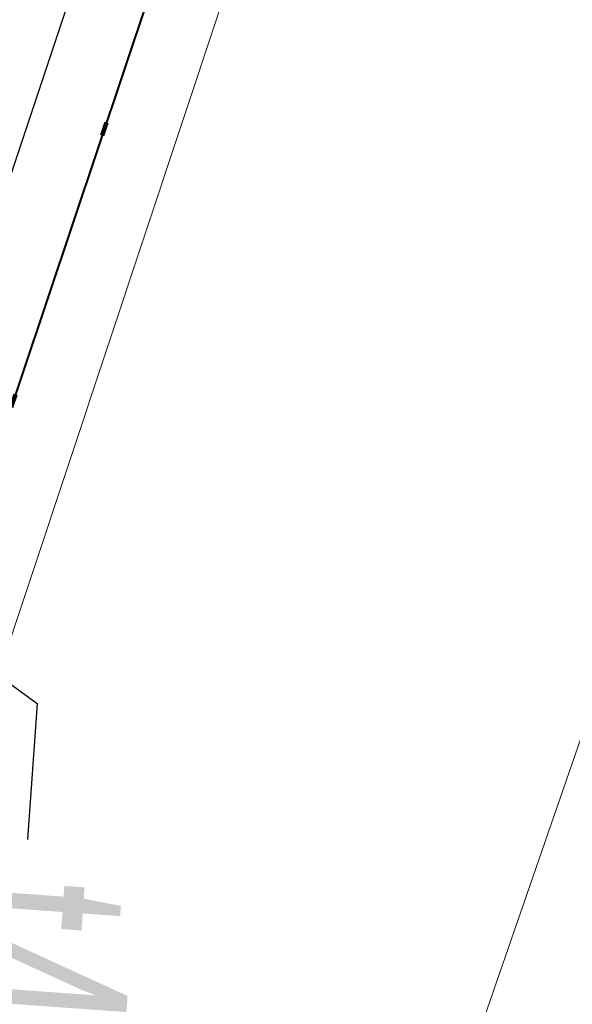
# Model space of a CAD drawing. Header units: metres. Extents: x 6599773 to 13199707, y 5688499 to 11377233.
# Tile 176 of 256: x 6599986.33 to 6599990.38, y 5688940.36 to 5688947.57. Entities that reach past the tile are written whole.
import ezdxf
from ezdxf import colors
from ezdxf.entities.mleader import LeaderData, LeaderLine
from ezdxf.math import Vec2, Vec3

# ---------------------------------------------------------------- set-up
doc = ezdxf.new("R2010")
doc.units = ezdxf.units.M
doc.header["$MEASUREMENT"] = 0
for name, pattern in [('1', [0]), ('9', [1, 0, -1]), ('BTO', [0]), ('UPT', [0]), ('UPW', [0])]:
    doc.linetypes.add(name, pattern=pattern)
doc.layers.get('0').update_dxf_attribs({"linetype": 'CONTINUOUS', "lineweight": 5})
for name, color, linetype, lineweight in [('_kolor chodnik', 50, '1', 0), ('_kolor zjazdy kostka', 7, '1', 0), ('_kolor ścieżka', 10, '1', 0), ('_linie rozgran', 100, '9', 90), ('_opiskd', 14, 'CONTINUOUS', 15), ('_row', 150, 'CONTINUOUS', 30), ('UTTPOM_L_0', 30, 'UPT', 9), ('UWWPM_L_0', 5, 'UPW', 9)]:
    doc.layers.add(name, color=color, linetype=linetype, lineweight=lineweight)
for name, color, linetype, lineweight, true_color in [('_kolor jezdnia', 7, '1', 0, 0x00dbdb), ('_kolor pobocze', 7, '1', 0, 0xff66ff), ('_podział mój', 7, 'BTO', 40, 0xdb70ff)]:
    doc.layers.add(name, color=color, linetype=linetype, lineweight=lineweight, true_color=true_color)
doc.styles.add('opis drzewa', font='ARIALN.TTF', dxfattribs={"width": 0.7, "height": 1.6})
pattern_1 = [(45, (0, 0), (-0.1767766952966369, 0.1767766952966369), []), (135, (0, 0), (-0.1767766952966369, -0.1767766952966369), [])]

# ---------------------------------------------------------------- blocks, each defined once
blk = doc.blocks.new('_Dot')
at = {"color": 0, "linetype": 'ByBlock', "lineweight": -2}
blk.add_line((-0.5, 0), (-1, 0), dxfattribs=at)
at = {"color": 0, "linetype": 'ByBlock', "const_width": 0.5}
blk.add_lwpolyline([(-0.25, 0, 1), (0.25, 0, 1)], format="xyb", close=True, dxfattribs=at)

msp = doc.modelspace()

# ---------------------------------------------------------------- hatches: boundary and pattern name
at = {"layer": '_kolor chodnik'}
h = msp.add_hatch(dxfattribs=at)
h.set_pattern_fill('ANSI37', color=256, scale=2)
h.set_pattern_definition(pattern_1)
h.paths.add_polyline_path([(6599849.938171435, 5688542.085872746), (6599852.232147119, 5688548.938742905), (6599853.573135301, 5688548.489851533), (6599853.827082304, 5688549.248475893), (6599851.793849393, 5688549.929093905), (6599849.895278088, 5688548.982823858), (6599847.823506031, 5688542.793750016)])
edge = h.paths.add_edge_path()
edge.add_line((6600018.106075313, 5689087.454911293), (6600022.42781917, 5689091.229234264))
edge.add_line((6600022.42781917, 5689091.229234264), (6600020.233254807, 5689093.742094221))
edge.add_line((6600020.233254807, 5689093.742094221), (6600017.159471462, 5689091.057656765))
edge.add_arc((6600023.275194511, 5689085.3851404), 8.341433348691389, 137.1531559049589, 148.8016577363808)
edge.add_line((6600016.140105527, 5689089.706021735), (6600018.106075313, 5689087.454911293))
h.paths.add_polyline_path([(6600038.501784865, 5689187.592294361), (6600037.906968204, 5689187.700586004), (6600037.63829624, 5689186.224843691), (6600038.240083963, 5689186.115282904)])
h.paths.add_polyline_path([(6600069.098302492, 5689360.276020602), (6600068.321239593, 5689360.413462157), (6600068.064048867, 5689358.936495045), (6600068.836639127, 5689358.799546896)])
h.paths.add_polyline_path([(6600082.393785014, 5689362.950258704), (6600082.941124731, 5689366.103121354), (6600081.481377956, 5689366.361351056), (6600080.923159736, 5689363.210828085)])
h.paths.add_polyline_path([(6600074.022236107, 5689388.065861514), (6600072.983907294, 5689388.249860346), (6600072.723374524, 5689386.77253894), (6600073.760538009, 5689386.588865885)])
h.paths.add_polyline_path([(6600105.613104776, 5689486.405659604), (6600106.749499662, 5689489.711933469), (6600105.298891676, 5689490.233346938), (6600104.143487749, 5689486.917306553)], flags=17)
h.paths.add_polyline_path([(6600132.519778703, 5689678.737346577), (6600131.761827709, 5689678.896110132), (6600131.444670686, 5689677.429261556), (6600132.212256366, 5689677.269208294)])
h.paths.add_polyline_path([(6600156.649397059, 5689798.7449027), (6600156.48800471, 5689797.958860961), (6600157.450195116, 5689797.757316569), (6600157.615023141, 5689798.542205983)])
h.paths.add_polyline_path([(6600189.055358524, 5689948.643107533), (6600187.902868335, 5689948.884512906), (6600187.600024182, 5689947.417400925), (6600188.748131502, 5689947.176379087)])
edge = h.paths.add_edge_path()
edge.add_line((6600204.459383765, 5690032.969035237), (6600204.153258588, 5690031.227801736))
edge.add_arc((6600202.328347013, 5690027.299936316), 4.331100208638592, 41.85300125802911, 65.08011549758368, ccw=False)
edge.add_arc((6600032.90393149, 5690051.979071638), 174.020003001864, 352.8070218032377, 353.495463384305)
edge.add_arc((6600202.372679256, 5690027.343587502), 5.999999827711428, 55.12102442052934, 69.64815978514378)
edge = h.paths.add_edge_path()
edge.add_line((6600205.046027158, 5690040.265402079), (6600204.972740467, 5690038.483452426))
edge.add_arc((6600203.986269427, 5690044.401803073), 5.999999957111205, 279.4630688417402, 294.9140560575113)
edge.add_line((6600206.513819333, 5690038.960158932), (6600206.607027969, 5690041.030672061))
edge.add_arc((6600203.986269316, 5690044.401803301), 4.270000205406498, 284.3702444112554, 307.86193139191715, ccw=False)
edge = h.paths.add_edge_path()
edge.add_arc((6600203.547470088, 5690044.558759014), 6.446878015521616, 324.4350091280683, 356.2013368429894, ccw=False)
edge.add_arc((6600203.986269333, 5690044.401803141), 6.00000007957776, 323.2169970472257, 357.4193489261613)
h.paths.add_polyline_path([(6600208.910055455, 5690121.713696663), (6600208.146285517, 5690121.748120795), (6600207.125602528, 5690121.794124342), (6600209.971605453, 5690121.665851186)])
edge = h.paths.add_edge_path()
edge.add_line((6600238.769818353, 5690481.648294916), (6600240.338176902, 5690490.873746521))
edge.add_line((6600240.338176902, 5690490.873746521), (6600241.251295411, 5690510.829461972))
edge.add_line((6600241.251295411, 5690510.829461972), (6600239.524022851, 5690510.928942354))
edge.add_line((6600239.524022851, 5690510.928942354), (6600238.633343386, 5690491.167757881))
edge.add_line((6600238.633343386, 5690491.167757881), (6600234.579716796, 5690467.661262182))
edge.add_line((6600234.579716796, 5690467.661262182), (6600234.449796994, 5690464.966873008))
edge.add_arc((6600242.443669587, 5690464.607462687), 8.00194818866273, 177.4256738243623, 268.2543056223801)
edge.add_line((6600242.199903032, 5690456.609228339), (6600242.216657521, 5690457.359274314))
edge.add_line((6600242.216657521, 5690457.359274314), (6600242.305257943, 5690458.836738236))
edge.add_arc((6600242.444504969, 5690464.607952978), 5.772894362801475, 177.0298084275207, 268.6178439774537, ccw=False)
edge.add_line((6600236.679365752, 5690464.907083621), (6600236.951876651, 5690470.95443634))
edge.add_line((6600236.951876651, 5690470.95443634), (6600238.150786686, 5690478.210832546))
edge.add_line((6600238.150786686, 5690478.210832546), (6600238.769818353, 5690481.648294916))
h.paths.add_polyline_path([(6600238.769818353, 5690481.648294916), (6600238.150786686, 5690478.210832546), (6600239.670056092, 5690477.930590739), (6600240.266710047, 5690481.376366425)], flags=17)
edge = h.paths.add_edge_path()
edge.add_line((6600223.366500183, 5690460.339976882), (6600223.276803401, 5690457.948865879))
edge.add_arc((6600221.105749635, 5690465.64864014), 7.999999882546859, 285.7465040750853, 299.8464885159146)
edge.add_line((6600225.08717264, 5690458.709744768), (6600225.240084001, 5690461.623695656))
edge.add_arc((6600221.105749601, 5690465.648640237), 5.769999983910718, 293.06724420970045, 315.7681070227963, ccw=False)
edge = h.paths.add_edge_path()
edge.add_arc((6600220.025145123, 5690444.676291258), 5.77000016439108, 37.996647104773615, 59.94382588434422, ccw=False)
edge.add_line((6600224.572175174, 5690448.22839199), (6600224.817793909, 5690451.081798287))
edge.add_arc((6600220.025145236, 5690444.676291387), 7.999999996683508, 53.19588653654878, 68.15166733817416)
edge.add_line((6600223.00235276, 5690452.101669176), (6600222.91504296, 5690449.670427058))
edge = h.paths.add_edge_path()
edge.add_arc((6600221.105749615, 5690465.648640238), 7.999999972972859, 328.0222308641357, 357.0132597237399)
edge.add_line((6600229.094882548, 5690465.23180147), (6600229.218816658, 5690467.593604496))
edge.add_line((6600229.218816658, 5690467.593604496), (6600228.218919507, 5690467.645774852))
edge.add_line((6600228.218919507, 5690467.645774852), (6600227.891778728, 5690461.411918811))
h.paths.add_polyline_path([(6600200.980142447, 5690012.236744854), (6600202.31727834, 5690011.956662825), (6600202.522293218, 5690012.935421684), (6600201.182321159, 5690013.216097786)])
h.paths.add_polyline_path([(6600196.457878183, 5689983.98337835), (6600195.202332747, 5689984.246370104), (6600194.899091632, 5689982.777335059), (6600196.150355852, 5689982.515240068)])
edge = h.paths.add_edge_path()
edge.add_line((6600112.305909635, 5689517.99101877), (6600112.691041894, 5689519.807934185))
edge.add_line((6600112.691041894, 5689519.807934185), (6600113.245521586, 5689522.423769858))
edge.add_line((6600113.245521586, 5689522.423769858), (6600111.553124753, 5689522.782507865))
edge.add_line((6600111.553124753, 5689522.782507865), (6600107.405864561, 5689503.217226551))
edge.add_line((6600107.405864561, 5689503.217226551), (6600099.494506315, 5689480.361667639))
edge.add_line((6600099.494506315, 5689480.361667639), (6600099.182814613, 5689478.891218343))
edge.add_arc((6600107.008997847, 5689477.232359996), 8.000059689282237, 168.0325629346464, 257.7529108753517)
edge.add_line((6600105.311960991, 5689469.414366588), (6600105.784990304, 5689471.593619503))
edge.add_arc((6600107.008927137, 5689477.232314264), 5.769999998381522, 168.0321375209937, 257.7533362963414, ccw=False)
edge.add_line((6600101.364343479, 5689478.42879883), (6600101.647245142, 5689479.76342708))
edge.add_line((6600101.647245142, 5689479.76342708), (6600104.143487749, 5689486.917306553))
edge.add_line((6600104.143487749, 5689486.917306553), (6600105.298891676, 5689490.233346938))
edge.add_line((6600105.298891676, 5689490.233346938), (6600108.240043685, 5689498.809726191))
edge.add_line((6600108.240043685, 5689498.809726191), (6600112.305909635, 5689517.99101877))
h.paths.add_polyline_path([(6600136.009573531, 5689645.499114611), (6600138.333647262, 5689645.012304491), (6600138.661671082, 5689646.578318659), (6600134.869459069, 5689647.372651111)])
at = {"layer": '_kolor jezdnia'}
h = msp.add_hatch(dxfattribs=at)
h.set_pattern_fill('ANSI37', color=256, scale=2.2)
h.set_pattern_definition([(311.9999999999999, (0, 0), (0.2043648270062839, 0.1840109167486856), []), (41.99999999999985, (0, 0), (-0.1840109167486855, 0.2043648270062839), [])])
edge = h.paths.add_edge_path()
edge.add_line((6599833.066047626, 5688539.933393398), (6599850.649511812, 5688527.983462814))
edge.add_arc((6599857.337592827, 5688536.653968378), 10.95025544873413, 169.5012687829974, 232.3548431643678, ccw=False)
edge.add_arc((6599858.085851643, 5688536.618142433), 11.69295282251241, 162.2507788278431, 169.9967502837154, ccw=False)
edge.add_line((6599846.949484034, 5688540.182754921), (6599847.823506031, 5688542.793750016))
edge.add_line((6599847.823506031, 5688542.793750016), (6599849.895278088, 5688548.982823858))
edge.add_line((6599849.895278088, 5688548.982823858), (6599852.434748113, 5688556.56906746))
edge.add_line((6599852.434748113, 5688556.56906746), (6599928.48625871, 5688783.760284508))
edge.add_line((6599928.48625871, 5688783.760284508), (6599931.025728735, 5688791.34652811))
edge.add_line((6599931.025728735, 5688791.34652811), (6599996.657773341, 5688987.411326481))
edge.add_line((6599996.657773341, 5688987.411326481), (6599999.197243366, 5688994.997570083))
edge.add_line((6599999.197243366, 5688994.997570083), (6600021.930100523, 5689062.908193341))
edge.add_line((6600021.930100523, 5689062.908193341), (6600017.620224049, 5689067.371531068))
edge.add_line((6600017.620224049, 5689067.371531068), (6600016.714558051, 5689064.654078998))
edge.add_line((6600016.714558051, 5689064.654078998), (6600012.423620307, 5689051.835617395))
edge.add_line((6600012.423620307, 5689051.835617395), (6600009.884150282, 5689044.249373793))
edge.add_line((6600009.884150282, 5689044.249373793), (6599977.53516164, 5688947.612159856))
edge.add_line((6599977.53516164, 5688947.612159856), (6599974.995691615, 5688940.025916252))
edge.add_line((6599974.995691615, 5688940.025916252), (6599942.096912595, 5688841.746295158))
edge.add_line((6599942.096912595, 5688841.746295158), (6599939.557442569, 5688834.160051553))
edge.add_line((6599939.557442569, 5688834.160051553), (6599882.679288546, 5688664.246042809))
edge.add_line((6599882.679288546, 5688664.246042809), (6599880.139818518, 5688656.659799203))
edge.add_line((6599880.139818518, 5688656.659799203), (6599852.464543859, 5688573.984527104))
edge.add_line((6599852.464543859, 5688573.984527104), (6599842.470137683, 5688544.127903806))
edge.add_arc((6599835.706422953, 5688546.652910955), 7.219660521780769, 248.54809133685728, 339.52856074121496, ccw=False)
h.paths.add_polyline_path([(6600044.653202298, 5689172.271628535), (6600046.276244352, 5689181.431901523), (6600047.759199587, 5689189.801539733), (6600051.0603021, 5689208.432603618), (6600052.368792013, 5689215.817578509), (6600054.808584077, 5689229.587499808), (6600056.11707399, 5689236.972474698), (6600057.346666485, 5689243.912161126), (6600058.655146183, 5689251.297078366), (6600058.831439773, 5689252.292060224), (6600060.098987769, 5689259.445963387), (6600060.139929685, 5689259.677035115), (6600061.407468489, 5689266.830886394), (6600072.329030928, 5689328.470998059), (6600073.637511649, 5689335.855921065), (6600077.337304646, 5689356.73715072), (6600078.820259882, 5689365.106788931), (6600081.142794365, 5689378.214921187), (6600082.53851694, 5689386.092227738), (6600095.187867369, 5689457.483787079), (6600091.082877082, 5689465.8405575), (6600089.043088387, 5689454.328211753), (6600087.870641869, 5689447.711051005), (6600087.560133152, 5689445.958573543), (6600086.562151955, 5689440.326076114), (6600082.433200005, 5689417.022719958), (6600080.95024477, 5689408.65308175), (6600077.202698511, 5689387.502337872), (6600075.719743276, 5689379.132699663), (6600073.469199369, 5689366.430874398), (6600071.986244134, 5689358.061236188), (6600069.986864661, 5689346.776955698), (6600068.591142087, 5689338.899649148), (6600065.559290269, 5689321.78820693), (6600064.163567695, 5689313.91090038), (6600059.719426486, 5689288.828650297), (6600058.323703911, 5689280.951343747), (6600057.563846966, 5689276.662793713), (6600056.168124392, 5689268.785487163), (6600054.804920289, 5689261.091711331), (6600053.409197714, 5689253.214404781), (6600053.264817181, 5689252.399536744), (6600051.869094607, 5689244.522230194), (6600051.183555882, 5689240.653124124), (6600049.787833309, 5689232.775817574), (6600046.593849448, 5689214.749319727), (6600045.198126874, 5689206.872013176), (6600044.41754409, 5689202.466488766), (6600042.934588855, 5689194.096850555), (6600036.429952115, 5689157.38538759), (6600034.94699688, 5689149.01574938), (6600030.579776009, 5689124.367629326), (6600027.529365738, 5689107.151445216), (6600024.895072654, 5689094.014582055), (6600030.583685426, 5689094.264316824), (6600032.945013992, 5689106.191885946), (6600043.170247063, 5689163.901990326)])
edge = h.paths.add_edge_path()
edge.add_line((6600111.106812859, 5689535.144351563), (6600111.256844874, 5689535.85214863))
edge.add_line((6600111.256844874, 5689535.85214863), (6600112.915748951, 5689543.678261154))
edge.add_line((6600112.915748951, 5689543.678261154), (6600117.304772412, 5689564.384094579))
edge.add_line((6600117.304772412, 5689564.384094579), (6600119.067357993, 5689572.699339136))
edge.add_line((6600119.067357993, 5689572.699339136), (6600120.087667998, 5689577.512794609))
edge.add_line((6600120.087667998, 5689577.512794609), (6600121.64289057, 5689584.849775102))
edge.add_line((6600121.64289057, 5689584.849775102), (6600128.436769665, 5689616.900852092))
edge.add_line((6600128.436769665, 5689616.900852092), (6600129.991992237, 5689624.237832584))
edge.add_line((6600129.991992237, 5689624.237832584), (6600132.660554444, 5689636.827148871))
edge.add_line((6600132.660554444, 5689636.827148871), (6600133.208838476, 5689639.444704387))
edge.add_line((6600133.208838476, 5689639.444704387), (6600134.848957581, 5689647.274775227))
edge.add_line((6600134.848957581, 5689647.274775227), (6600138.97649476, 5689666.979995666))
edge.add_line((6600138.97649476, 5689666.979995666), (6600140.51410642, 5689674.320687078))
edge.add_line((6600140.51410642, 5689674.320687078), (6600145.209128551, 5689696.735129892))
edge.add_line((6600145.209128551, 5689696.735129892), (6600146.746740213, 5689704.075821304))
edge.add_line((6600146.746740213, 5689704.075821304), (6600151.462308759, 5689726.588354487))
edge.add_line((6600151.462308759, 5689726.588354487), (6600152.999920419, 5689733.929045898))
edge.add_line((6600152.999920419, 5689733.929045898), (6600155.244070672, 5689744.642813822))
edge.add_line((6600155.244070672, 5689744.642813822), (6600156.781682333, 5689751.983505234))
edge.add_line((6600156.781682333, 5689751.983505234), (6600161.635515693, 5689775.156126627))
edge.add_line((6600161.635515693, 5689775.156126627), (6600163.378142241, 5689783.475576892))
edge.add_line((6600163.378142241, 5689783.475576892), (6600163.850769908, 5689785.731942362))
edge.add_line((6600163.850769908, 5689785.731942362), (6600167.028500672, 5689800.90270461))
edge.add_line((6600167.028500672, 5689800.90270461), (6600179.490888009, 5689860.399222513))
edge.add_line((6600179.490888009, 5689860.399222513), (6600181.233514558, 5689868.718672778))
edge.add_line((6600181.233514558, 5689868.718672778), (6600181.84713393, 5689871.648144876))
edge.add_line((6600181.84713393, 5689871.648144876), (6600183.38474559, 5689878.988836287))
edge.add_line((6600183.38474559, 5689878.988836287), (6600184.935818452, 5689886.393792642))
edge.add_line((6600184.935818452, 5689886.393792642), (6600186.575937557, 5689894.223863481))
edge.add_line((6600186.575937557, 5689894.223863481), (6600194.051338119, 5689929.912074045))
edge.add_line((6600194.051338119, 5689929.912074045), (6600195.691457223, 5689937.742144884))
edge.add_line((6600195.691457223, 5689937.742144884), (6600202.915799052, 5689972.231779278))
edge.add_line((6600202.915799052, 5689972.231779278), (6600204.555918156, 5689980.061850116))
edge.add_line((6600204.555918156, 5689980.061850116), (6600206.062781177, 5689987.255744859))
edge.add_line((6600206.062781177, 5689987.255744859), (6600207.702900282, 5689995.085815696))
edge.add_line((6600207.702900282, 5689995.085815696), (6600210.232559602, 5690007.162628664))
edge.add_line((6600210.232559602, 5690007.162628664), (6600211.694938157, 5690014.144150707))
edge.add_arc((6600028.177652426, 5690052.584442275), 187.5000004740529, 348.1696294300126, 357.4195276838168)
edge.add_line((6600215.487522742, 5690044.142720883), (6600208.310270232, 5690026.480446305))
edge.add_arc((6600032.903933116, 5690051.97907145), 177.2500013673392, 348.1696294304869, 351.7289130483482, ccw=False)
edge.add_line((6600206.38894146, 5690015.640182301), (6600205.966941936, 5690013.625519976))
edge.add_line((6600205.966941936, 5690013.625519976), (6600204.326822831, 5690005.795449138))
edge.add_line((6600204.326822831, 5690005.795449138), (6600197.076961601, 5689971.183982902))
edge.add_line((6600197.076961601, 5689971.183982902), (6600195.334335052, 5689962.864532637))
edge.add_line((6600195.334335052, 5689962.864532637), (6600193.44722506, 5689953.855305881))
edge.add_line((6600193.44722506, 5689953.855305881), (6600191.909227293, 5689946.512771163))
edge.add_line((6600191.909227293, 5689946.512771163), (6600185.49684423, 5689915.899498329))
edge.add_line((6600185.49684423, 5689915.899498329), (6600183.856521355, 5689908.068454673))
edge.add_line((6600183.856521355, 5689908.068454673), (6600182.066605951, 5689899.523243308))
edge.add_line((6600182.066605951, 5689899.523243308), (6600180.32407057, 5689891.204228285))
edge.add_line((6600180.32407057, 5689891.204228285), (6600174.320344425, 5689862.541919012))
edge.add_line((6600174.320344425, 5689862.541919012), (6600172.577809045, 5689854.222903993))
edge.add_line((6600172.577809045, 5689854.222903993), (6600163.663810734, 5689811.666703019))
edge.add_line((6600163.663810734, 5689811.666703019), (6600162.023782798, 5689803.837067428))
edge.add_line((6600162.023782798, 5689803.837067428), (6600160.924220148, 5689798.587659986))
edge.add_line((6600160.924220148, 5689798.587659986), (6600159.279208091, 5689790.734229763))
edge.add_line((6600159.279208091, 5689790.734229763), (6600157.107250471, 5689780.365115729))
edge.add_line((6600157.107250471, 5689780.365115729), (6600155.462238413, 5689772.511685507))
edge.add_line((6600155.462238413, 5689772.511685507), (6600153.380318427, 5689762.572418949))
edge.add_line((6600153.380318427, 5689762.572418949), (6600151.735124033, 5689754.718118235))
edge.add_line((6600151.735124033, 5689754.718118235), (6600148.586504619, 5689739.686336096))
edge.add_line((6600148.586504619, 5689739.686336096), (6600146.885007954, 5689731.563243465))
edge.add_line((6600146.885007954, 5689731.563243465), (6600141.75088822, 5689707.052510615))
edge.add_line((6600141.75088822, 5689707.052510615), (6600140.110896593, 5689699.223048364))
edge.add_line((6600140.110896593, 5689699.223048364), (6600133.483561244, 5689667.583574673))
edge.add_line((6600133.483561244, 5689667.583574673), (6600131.860394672, 5689659.834436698))
edge.add_line((6600131.860394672, 5689659.834436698), (6600131.740984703, 5689659.26436315))
edge.add_line((6600131.740984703, 5689659.26436315), (6600130.117814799, 5689651.515209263))
edge.add_line((6600130.117814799, 5689651.515209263), (6600127.278733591, 5689637.961189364))
edge.add_line((6600127.278733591, 5689637.961189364), (6600126.924568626, 5689636.290366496))
edge.add_line((6600126.924568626, 5689636.290366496), (6600125.166244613, 5689627.995226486))
edge.add_line((6600125.166244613, 5689627.995226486), (6600118.009503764, 5689594.232298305))
edge.add_line((6600118.009503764, 5689594.232298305), (6600116.251179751, 5689585.937158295))
edge.add_line((6600116.251179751, 5689585.937158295), (6600113.665314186, 5689573.737975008))
edge.add_line((6600113.665314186, 5689573.737975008), (6600111.898534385, 5689565.402943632))
edge.add_line((6600111.898534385, 5689565.402943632), (6600104.889982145, 5689532.33911599))
edge.add_line((6600104.889982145, 5689532.33911599), (6600103.226635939, 5689524.492047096))
edge.add_line((6600103.226635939, 5689524.492047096), (6600096.623876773, 5689493.342605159))
edge.add_line((6600096.623876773, 5689493.342605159), (6600094.968986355, 5689485.53542763))
edge.add_line((6600094.968986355, 5689485.53542763), (6600094.300101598, 5689482.379870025))
edge.add_line((6600094.300101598, 5689482.379870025), (6600099.182814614, 5689478.891218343))
edge.add_line((6600099.182814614, 5689478.891218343), (6600099.494506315, 5689480.361667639))
edge.add_line((6600099.494506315, 5689480.361667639), (6600111.106812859, 5689535.144351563))
edge = h.paths.add_edge_path()
edge.add_arc((6600239.213891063, 5690851.4003676), 10.0000000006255, -2.8342403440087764, 76.13703556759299, ccw=False)
edge.add_line((6600249.201658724, 5690850.905901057), (6600249.082723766, 5690848.503524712))
edge.add_line((6600249.082723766, 5690848.503524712), (6600247.016487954, 5690806.767468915))
edge.add_line((6600247.016487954, 5690806.767468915), (6600246.092398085, 5690789.152178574))
edge.add_line((6600246.092398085, 5690789.152178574), (6600233.768116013, 5690572.015170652))
edge.add_line((6600233.768116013, 5690572.015170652), (6600228.959056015, 5690465.29620206))
edge.add_line((6600228.959056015, 5690465.29620206), (6600234.588724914, 5690465.017134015))
edge.add_line((6600234.588724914, 5690465.017134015), (6600239.26254019, 5690571.767576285))
edge.add_line((6600239.26254019, 5690571.767576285), (6600252.505038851, 5690806.400146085))
edge.add_line((6600252.505038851, 5690806.400146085), (6600254.569211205, 5690848.094521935))
edge.add_arc((6600262.559425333, 5690847.6989487), 7.999999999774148, 76.13703557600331, 177.1657596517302, ccw=False)
edge.add_line((6600264.476229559, 5690855.465921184), (6600241.609896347, 5690861.109083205))
edge = h.paths.add_edge_path()
edge.add_line((6600250.031475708, 5690451.625307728), (6600250.231741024, 5690455.772579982))
edge.add_line((6600250.231741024, 5690455.772579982), (6600246.257763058, 5690456.417303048))
edge.add_line((6600246.257763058, 5690456.417303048), (6600242.171761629, 5690456.61060902))
edge.add_arc((6600242.563100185, 5690464.586983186), 7.985968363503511, 176.9123644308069, 267.1911945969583, ccw=False)
edge.add_line((6600234.588724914, 5690465.017134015), (6600228.959056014, 5690465.29620206))
edge.add_arc((6600220.965133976, 5690465.657286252), 8.002072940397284, 267.8289300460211, 357.413716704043, ccw=False)
edge.add_line((6600220.661989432, 5690457.660957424), (6600212.406915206, 5690458.119572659))
edge.add_line((6600212.406915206, 5690458.119572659), (6600208.431872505, 5690457.817501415))
edge.add_line((6600208.431872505, 5690457.817501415), (6600208.233912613, 5690454.548331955))
edge.add_line((6600208.233912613, 5690454.548331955), (6600212.129565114, 5690453.127270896))
edge.add_line((6600212.129565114, 5690453.127270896), (6600218.640548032, 5690452.76554962))
edge.add_line((6600218.640548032, 5690452.76554962), (6600216.486747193, 5690452.885205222))
edge.add_line((6600216.486747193, 5690452.885205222), (6600220.46890539, 5690452.663974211))
edge.add_arc((6600220.025145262, 5690444.676291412), 7.999999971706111, -0.3386579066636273, 86.8201700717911, ccw=False)
edge.add_line((6600228.025005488, 5690444.629006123), (6600227.803602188, 5690439.649256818))
edge.add_line((6600227.803602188, 5690439.649256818), (6600226.885525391, 5690435.936828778))
edge.add_line((6600226.885525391, 5690435.936828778), (6600225.534849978, 5690405.967249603))
edge.add_line((6600225.534849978, 5690405.967249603), (6600226.115199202, 5690402.187514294))
edge.add_line((6600226.115199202, 5690402.187514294), (6600213.445139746, 5690121.008786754))
edge.add_line((6600213.445139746, 5690121.008786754), (6600213.352800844, 5690118.960058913))
edge.add_line((6600213.352800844, 5690118.960058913), (6600209.980184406, 5690044.131649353))
edge.add_arc((6600203.986269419, 5690044.401803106), 5.999999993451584, 257.4162346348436, 357.41934921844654, ccw=False)
edge.add_line((6600202.679069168, 5690038.545931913), (6600201.589735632, 5690033.666039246))
edge.add_line((6600201.589735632, 5690033.666039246), (6600203.67987942, 5690033.199458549))
edge.add_arc((6600202.372679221, 5690027.343587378), 5.999999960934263, -8.27108729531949, 77.41623506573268, ccw=False)
edge.add_line((6600208.310270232, 5690026.480446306), (6600215.487522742, 5690044.142720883))
edge.add_line((6600215.487522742, 5690044.142720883), (6600216.199687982, 5690059.944661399))
edge.add_line((6600216.199687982, 5690059.944661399), (6600216.537356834, 5690067.437056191))
edge.add_line((6600216.537356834, 5690067.437056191), (6600223.893528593, 5690230.66011469))
edge.add_line((6600223.893528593, 5690230.66011469), (6600224.231197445, 5690238.152509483))
edge.add_line((6600224.231197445, 5690238.152509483), (6600233.507835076, 5690443.987992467))
edge.add_arc((6600241.499722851, 5690443.627812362), 7.999999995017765, 87.29208981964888, 177.4195277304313, ccw=False)
edge.add_line((6600241.877677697, 5690451.618879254), (6600246.021541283, 5690451.422886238))
edge.add_line((6600246.021541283, 5690451.422886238), (6600246.427694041, 5690451.443388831))
edge.add_line((6600246.427694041, 5690451.443388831), (6600246.793970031, 5690451.461878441))
edge.add_line((6600246.793970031, 5690451.461878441), (6600250.031475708, 5690451.625307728))
edge = h.paths.add_edge_path()
edge.add_line((6600007.33756506, 5689086.20374581), (6600006.980466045, 5689080.740822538))
edge.add_line((6600006.980466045, 5689080.740822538), (6600007.229745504, 5689080.720859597))
edge.add_line((6600007.229745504, 5689080.720859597), (6600008.093335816, 5689080.601653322))
edge.add_line((6600008.093335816, 5689080.601653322), (6600008.702681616, 5689080.53831051))
edge.add_arc((6600008.140193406, 5689070.554142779), 9.999999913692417, -18.557800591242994, 86.77547804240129, ccw=False)
edge.add_line((6600017.620224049, 5689067.371531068), (6600021.930100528, 5689062.908193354))
edge.add_arc((6599734.83819726, 5689159.011261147), 302.7499967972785, 341.4922000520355, 343.8640860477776)
edge.add_arc((6600034.895369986, 5689072.315877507), 9.581213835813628, 98.63328270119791, 164.5273290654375, ccw=False)
edge.add_line((6600033.457137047, 5689081.788529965), (6600033.832640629, 5689081.798737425))
edge.add_line((6600033.832640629, 5689081.798737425), (6600034.422462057, 5689082.05700874))
edge.add_line((6600034.422462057, 5689082.05700874), (6600036.833623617, 5689082.139040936))
edge.add_line((6600036.833623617, 5689082.139040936), (6600036.730225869, 5689087.148851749))
edge.add_line((6600036.730225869, 5689087.148851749), (6600036.579860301, 5689087.134303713))
edge.add_arc((6600036.479565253, 5689093.136286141), 6.002820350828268, 169.1687651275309, 270.9573417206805, ccw=False)
edge.add_line((6600030.583685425, 5689094.264316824), (6600024.895072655, 5689094.014582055))
edge.add_arc((6600015.200558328, 5689096.162123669), 9.929528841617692, 271.0943432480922, 347.5094668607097, ccw=False)
edge.add_arc((6600014.909438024, 5689089.646776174), 3.446070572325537, 264.4236009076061, 278.0194998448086, ccw=False)
edge.add_line((6600014.574573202, 5689086.217014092), (6600014.299554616, 5689086.232508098))
edge.add_line((6600014.299554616, 5689086.232508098), (6600010.474232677, 5689086.448019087))
edge.add_line((6600010.474232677, 5689086.448019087), (6600007.33756506, 5689086.20374581))
edge = h.paths.add_edge_path()
edge.add_line((6600105.490725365, 5689463.953528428), (6600106.927559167, 5689464.047234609))
edge.add_line((6600106.927559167, 5689464.047234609), (6600107.835, 5689468.66))
edge.add_line((6600107.835, 5689468.66), (6600105.311960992, 5689469.414366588))
edge.add_arc((6600107.008997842, 5689477.232359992), 8.000059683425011, 168.0325628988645, 257.7529109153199, ccw=False)
edge.add_line((6600099.182814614, 5689478.891218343), (6600094.300101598, 5689482.379870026))
edge.add_arc((6600586.245114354, 5689378.10423892), 502.8750369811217, 168.032376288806, 169.9522165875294)
edge.add_line((6600091.082877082, 5689465.8405575), (6600095.187867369, 5689457.483787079))
edge.add_arc((6600103.06517392, 5689456.088064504), 8.000000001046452, 77.7533362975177, 169.9524553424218, ccw=False)
edge.add_line((6600104.762140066, 5689463.906012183), (6600105.490725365, 5689463.953528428))
at = {"layer": '_kolor pobocze'}
h = msp.add_hatch(dxfattribs=at)
h.set_pattern_fill('ANSI37', color=256, scale=2)
h.set_pattern_definition(pattern_1)
edge = h.paths.add_edge_path()
edge.add_line((6600035.926965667, 5689101.56944285), (6600036.046865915, 5689102.311543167))
edge.add_arc((6600058.171848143, 5689233.778275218), 133.3154772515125, 259.4578941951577, 260.4470163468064, ccw=False)
edge.add_line((6600033.780707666, 5689102.713067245), (6600032.142559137, 5689101.847662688))
edge.add_arc((6599734.838175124, 5689159.011266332), 302.7500195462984, 347.6801154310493, 349.11639019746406, ccw=False)
edge.add_arc((6600036.478170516, 5689093.133441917), 6.000000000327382, 167.68011541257, 271.5571101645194)
edge.add_line((6600036.64121064, 5689087.1356575), (6600036.730491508, 5689087.137804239))
edge.add_line((6600036.730491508, 5689087.137804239), (6600036.71246321, 5689087.887583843))
edge.add_line((6600036.71246321, 5689087.887583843), (6600036.559840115, 5689087.884077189))
edge.add_arc((6600036.482532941, 5689093.14290691), 5.259397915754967, 170.6455005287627, 270.84221319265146, ccw=False)
edge.add_arc((6600545.796425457, 5688991.216220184), 524.6691769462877, 167.9170060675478, 168.7028219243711, ccw=False)
edge.add_line((6600032.751078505, 5689101.044345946), (6600034.011432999, 5689101.917298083))
edge.add_line((6600034.011432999, 5689101.917298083), (6600035.926965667, 5689101.56944285))
edge = h.paths.add_edge_path()
edge.add_line((6600002.828843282, 5688994.032881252), (6600003.066918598, 5688994.744091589))
edge.add_line((6600003.066918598, 5688994.744091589), (6600001.227880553, 5688995.359703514))
edge.add_line((6600001.227880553, 5688995.359703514), (6600000.55876659, 5688996.702196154))
edge.add_line((6600000.55876659, 5688996.702196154), (6600022.641310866, 5689062.67011804))
edge.add_arc((6599734.83819395, 5689159.011262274), 303.5000002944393, 341.4922000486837, 343.8640860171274)
edge.add_arc((6600035.267451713, 5689072.092773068), 9.250000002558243, 91.55711016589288, 163.8640860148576, ccw=False)
edge.add_line((6600035.016098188, 5689081.339357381), (6600036.868703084, 5689081.389717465))
edge.add_line((6600036.868703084, 5689081.389717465), (6600036.850674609, 5689082.139504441))
edge.add_line((6600036.850674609, 5689082.139504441), (6600034.995718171, 5689082.089080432))
edge.add_arc((6600035.267451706, 5689072.092773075), 9.999999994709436, 91.55711014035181, 163.8640860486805)
edge.add_arc((6599734.838192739, 5689159.011262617), 302.7500015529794, 341.4922000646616, 343.8640860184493, ccw=False)
edge.add_line((6600021.930100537, 5689062.908193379), (6599999.748942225, 5688996.6456785))
edge.add_line((6599999.748942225, 5688996.6456785), (6600000.695212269, 5688994.747107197))
edge.add_line((6600000.695212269, 5688994.747107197), (6600002.828843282, 5688994.032881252))
h.paths.add_polyline_path([(6599971.7492186, 5688907.297112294), (6599971.084233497, 5688908.631320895), (6599997.822068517, 5688988.526766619), (6599999.164561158, 5688989.195880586), (6600001.003599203, 5688988.580268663), (6600001.241674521, 5688989.291479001), (6599999.108043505, 5688990.005704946), (6599997.2094722, 5688989.059434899), (6599970.270280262, 5688908.583087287), (6599971.216550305, 5688906.684515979), (6599973.350181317, 5688905.970290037), (6599973.588256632, 5688906.681500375)])
h.paths.add_polyline_path([(6599932.504667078, 5688790.060553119), (6599931.835553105, 5688791.403045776), (6599968.343406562, 5688900.4641754), (6599969.685899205, 5688901.133289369), (6599971.524937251, 5688900.517677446), (6599971.763012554, 5688901.228887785), (6599969.629381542, 5688901.94311373), (6599967.730810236, 5688900.996843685), (6599931.025728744, 5688791.34652811), (6599931.971998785, 5688789.447956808), (6599933.988392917, 5688788.772975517), (6599934.226774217, 5688789.484136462)])
at = {"layer": '_kolor zjazdy kostka'}
h = msp.add_hatch(dxfattribs=at)
h.set_pattern_fill('ANSI37', color=256, scale=2)
h.set_pattern_definition(pattern_1)
h.paths.add_polyline_path([(6600244.137440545, 5690813.934732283), (6600242.369522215, 5690814.022127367), (6600242.097568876, 5690808.528921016), (6600243.865482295, 5690808.44142671)])
h.paths.add_polyline_path([(6600247.012128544, 5690806.679412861), (6600247.44273645, 5690815.377295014), (6600247.393289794, 5690814.378518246), (6600247.113277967, 5690808.722537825)])
h.paths.add_polyline_path([(6600242.297085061, 5690788.088808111), (6600240.958726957, 5690788.155683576), (6600240.648818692, 5690782.664569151), (6600241.987258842, 5690782.599147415)])
h.paths.add_polyline_path([(6600245.558275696, 5690780.919298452), (6600246.037231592, 5690789.405686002), (6600244.985820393, 5690788.453468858), (6600244.612601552, 5690781.981345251)])
h.paths.add_polyline_path([(6600241.348405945, 5690723.711515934), (6600242.272017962, 5690722.691689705), (6600242.749709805, 5690731.155680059), (6600241.698138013, 5690730.203317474), (6600241.472690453, 5690726.27550499)])
h.paths.add_polyline_path([(6600225.772794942, 5690394.589141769), (6600224.731429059, 5690393.637598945), (6600224.461246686, 5690387.644646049), (6600225.412923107, 5690386.603142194)])
h.paths.add_polyline_path([(6600223.012390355, 5690333.280720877), (6600223.372595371, 5690341.272607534), (6600222.32835346, 5690340.318436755), (6600222.058239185, 5690334.324941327)])
h.paths.add_polyline_path([(6600215.496388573, 5690166.390602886), (6600215.856593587, 5690174.382489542), (6600214.812834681, 5690173.428760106), (6600214.542018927, 5690167.435062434)])
h.paths.add_polyline_path([(6600212.446537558, 5690121.053392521), (6600213.399499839, 5690120.010473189), (6600213.788744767, 5690128.503024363), (6600212.745135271, 5690127.54943145)])
h.paths.add_polyline_path([(6600209.977420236, 5690121.665589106), (6600210.225142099, 5690127.162117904), (6600207.346107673, 5690127.291879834), (6600207.119593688, 5690121.794395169)])
h.paths.add_polyline_path([(6600207.950178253, 5690070.725854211), (6600204.880846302, 5690070.828947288), (6600204.643784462, 5690065.333808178), (6600207.702521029, 5690065.204598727)])
h.paths.add_polyline_path([(6600200.981479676, 5690012.236464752), (6600199.969248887, 5690007.339980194), (6600201.282587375, 5690007.064882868), (6600202.31726072, 5690011.956666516)])
h.paths.add_polyline_path([(6600193.613960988, 5689970.406358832), (6600192.398010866, 5689970.660657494), (6600191.286205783, 5689965.274578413), (6600192.486379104, 5689965.023185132)])
h.paths.add_polyline_path([(6600189.061271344, 5689948.671423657), (6600189.984133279, 5689953.050774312), (6600188.818902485, 5689953.32186217), (6600187.908781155, 5689948.91282903)])
h.paths.add_polyline_path([(6600180.976201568, 5689915.317449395), (6600179.952861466, 5689910.421322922), (6600181.008474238, 5689910.200199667), (6600182.033843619, 5689915.09540201)])
h.paths.add_polyline_path([(6600176.508279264, 5689893.538690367), (6600177.476023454, 5689893.335973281), (6600178.603605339, 5689898.719146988), (6600177.636002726, 5689898.922290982)])
h.paths.add_polyline_path([(6600179.28182965, 5689859.401159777), (6600180.522246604, 5689860.211927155), (6600181.057490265, 5689860.561775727), (6600183.598022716, 5689860.029600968), (6600184.726606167, 5689865.412570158), (6600182.186324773, 5689865.943033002), (6600181.604764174, 5689866.832779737), (6600181.024456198, 5689867.720610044)])
h.paths.add_polyline_path([(6600160.20081012, 5689810.862606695), (6600159.232772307, 5689811.065842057), (6600158.207991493, 5689806.171529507), (6600159.17573568, 5689805.968812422)])
h.paths.add_polyline_path([(6600156.493917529, 5689797.987177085), (6600155.463416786, 5689793.068691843), (6600156.431160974, 5689792.865974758), (6600157.461419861, 5689797.784520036)])
edge = h.paths.add_edge_path()
edge.add_arc((6600173.111981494, 5689800.679690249), 5.999999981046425, 204.6731153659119, 239.5411154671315, ccw=False)
edge.add_arc((6600173.162096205, 5689800.685330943), 6.047914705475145, 168.3203586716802, 204.5234866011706, ccw=False)
edge.add_line((6600167.239404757, 5689801.909666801), (6600163.65166784, 5689784.781499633))
edge.add_arc((6600169.524220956, 5689783.551410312), 5.999999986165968, 139.2146049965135, 168.1696294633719, ccw=False)
edge.add_arc((6600169.524220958, 5689783.551410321), 5.999999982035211, 96.80962310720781, 139.2146050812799, ccw=False)
edge.add_line((6600168.81279652, 5689789.509083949), (6600170.070461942, 5689795.507731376))
h.paths.add_polyline_path([(6600163.526364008, 5689776.866746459), (6600166.051243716, 5689776.337874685), (6600167.179826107, 5689781.720838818), (6600164.653945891, 5689782.24992016), (6600163.941148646, 5689783.340449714), (6600163.493329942, 5689784.025580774), (6600161.750703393, 5689775.706130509), (6600162.438017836, 5689776.155376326)])
h.paths.add_polyline_path([(6600152.614191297, 5689774.643430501), (6600153.639138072, 5689779.536616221), (6600152.646757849, 5689779.74492896), (6600151.646447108, 5689774.846147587)])
h.paths.add_polyline_path([(6600150.121074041, 5689767.466820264), (6600148.177624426, 5689758.167954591), (6600149.115997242, 5689757.971390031), (6600151.066362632, 5689767.268392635)])
h.paths.add_polyline_path([(6600142.970741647, 5689739.332500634), (6600141.888449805, 5689734.142420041), (6600144.036614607, 5689733.695518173), (6600145.123068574, 5689738.882330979)])
h.paths.add_polyline_path([(6600136.256357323, 5689701.052153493), (6600137.154085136, 5689700.864096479), (6600138.287960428, 5689706.274871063), (6600137.38649247, 5689706.464182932)])
h.paths.add_polyline_path([(6600130.081494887, 5689667.099389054), (6600129.212847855, 5689667.281639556), (6600128.083282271, 5689661.898895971), (6600128.953953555, 5689661.716447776)])
h.paths.add_polyline_path([(6600128.397394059, 5689659.030340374), (6600127.554144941, 5689659.207226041), (6600126.493408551, 5689653.810049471), (6600127.269860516, 5689653.647397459)])
h.paths.add_polyline_path([(6600134.990411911, 5689640.633636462), (6600137.30714639, 5689640.148363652), (6600138.339560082, 5689645.040620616), (6600136.015486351, 5689645.500958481), (6600135.435178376, 5689646.388788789), (6600134.8548704, 5689647.276619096), (6600133.214751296, 5689639.446548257), (6600134.102581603, 5689640.026856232)])
h.paths.add_polyline_path([(6600122.164164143, 5689634.294831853), (6600121.024067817, 5689628.914244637), (6600122.015114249, 5689628.705875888), (6600123.155614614, 5689634.086346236)])
h.paths.add_polyline_path([(6600114.542075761, 5689593.450769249), (6600113.493359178, 5689593.398339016), (6600112.364315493, 5689588.045694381), (6600113.29076438, 5689587.547532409)])
h.paths.add_polyline_path([(6600110.194543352, 5689572.941097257), (6600109.207819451, 5689573.148880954), (6600108.06771793, 5689567.768269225), (6600109.050143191, 5689567.53521504)])
h.paths.add_polyline_path([(6600119.083213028, 5689565.540446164), (6600119.089125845, 5689565.542290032), (6600121.462438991, 5689565.065690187), (6600122.598093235, 5689570.447168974), (6600120.229622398, 5689570.949214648), (6600119.651446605, 5689571.8119627), (6600119.073270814, 5689572.72765526), (6600117.310757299, 5689564.412754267)])
h.paths.add_polyline_path([(6600101.698666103, 5689532.937884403), (6600100.730666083, 5689533.141679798), (6600099.694214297, 5689528.250234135), (6600100.669121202, 5689528.045267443)])
h.paths.add_polyline_path([(6600094.06402112, 5689496.827028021), (6600093.080194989, 5689497.033910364), (6600092.036590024, 5689492.143967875), (6600093.038865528, 5689491.933250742)])
h.paths.add_polyline_path([(6600083.709836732, 5689453.749808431), (6600082.738586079, 5689448.336231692), (6600084.647281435, 5689448.027407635), (6600085.606840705, 5689453.416583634)])
h.paths.add_polyline_path([(6600084.434394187, 5689446.825895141), (6600083.731191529, 5689446.921126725), (6600082.928047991, 5689442.491821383), (6600083.649300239, 5689442.394910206)])
h.paths.add_polyline_path([(6600078.04194071, 5689410.721110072), (6600078.996952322, 5689416.137564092), (6600078.0548333, 5689416.304853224), (6600077.111232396, 5689410.886043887)])
h.paths.add_polyline_path([(6600072.911565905, 5689386.768652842), (6600071.96046622, 5689381.312635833), (6600072.800073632, 5689381.163221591), (6600073.76645083, 5689386.590709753)])
h.paths.add_polyline_path([(6600082.887400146, 5689379.432062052), (6600085.278102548, 5689379.034943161), (6600086.160383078, 5689383.956496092), (6600083.759726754, 5689384.355378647), (6600083.152078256, 5689385.224725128), (6600082.544429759, 5689386.094071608), (6600081.148707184, 5689378.216765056), (6600082.018053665, 5689378.824413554)])
h.paths.add_polyline_path([(6600080.731401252, 5689363.247695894), (6600080.041469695, 5689363.369939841), (6600079.433821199, 5689364.239286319), (6600078.8261727, 5689365.108632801), (6600077.343217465, 5689356.73899459), (6600078.212563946, 5689357.346643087), (6600079.081910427, 5689357.954291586), (6600081.429189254, 5689357.564866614), (6600082.388748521, 5689362.980514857)])
h.paths.add_polyline_path([(6600069.104215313, 5689360.304336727), (6600070.063917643, 5689365.720487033), (6600069.2708267, 5689365.861009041), (6600068.327152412, 5689360.441778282)])
h.paths.add_polyline_path([(6600066.55061698, 5689345.891799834), (6600065.546169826, 5689346.069805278), (6600064.677796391, 5689341.145792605), (6600065.678290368, 5689340.968483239)])
h.paths.add_polyline_path([(6600061.138656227, 5689321.077501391), (6600060.270282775, 5689316.15348863), (6600061.250715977, 5689315.979734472), (6600062.127590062, 5689320.902245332)])
h.paths.add_polyline_path([(6600055.325252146, 5689288.11325564), (6600054.456878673, 5689283.189242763), (6600055.410852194, 5689283.020177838), (6600056.28317863, 5689287.917022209)])
h.paths.add_polyline_path([(6600048.045675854, 5689182.819289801), (6600050.371939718, 5689182.407116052), (6600051.314445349, 5689187.67761207), (6600048.980409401, 5689188.064690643), (6600048.372760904, 5689188.934037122), (6600047.765112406, 5689189.803383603), (6600046.306982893, 5689181.603992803), (6600046.972918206, 5689182.069462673)])
h.paths.add_polyline_path([(6600040.943690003, 5689201.374141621), (6600039.339175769, 5689201.66987967), (6600038.429882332, 5689196.244216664), (6600039.984130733, 5689195.958493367)])
h.paths.add_polyline_path([(6600032.993704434, 5689156.473759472), (6600032.278185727, 5689156.600537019), (6600031.299242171, 5689151.188930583), (6600032.034145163, 5689151.058111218)])
h.paths.add_polyline_path([(6600026.309179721, 5689123.603833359), (6600025.417362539, 5689118.683970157), (6600026.271201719, 5689118.532684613), (6600027.143528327, 5689123.456001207)])
h.paths.add_polyline_path([(6600013.302986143, 5689054.462576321), (6600015.84245617, 5689062.048819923), (6600014.576741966, 5689061.417973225), (6600012.672139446, 5689055.728290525)])
h.paths.add_polyline_path([(6599974.547216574, 5688938.686171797), (6599977.086686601, 5688946.272415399), (6599975.820972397, 5688945.641568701), (6599973.916369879, 5688939.951886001)])
h.paths.add_polyline_path([(6599942.102825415, 5688841.748139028), (6599940.837111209, 5688841.117292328), (6599938.932508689, 5688835.427609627), (6599939.563355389, 5688834.161895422)])
h.paths.add_polyline_path([(6599882.685201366, 5688664.247886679), (6599881.419487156, 5688663.617039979), (6599879.514884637, 5688657.927357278), (6599880.145731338, 5688656.661643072)])
h.paths.add_polyline_path([(6599851.799762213, 5688549.930937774), (6599853.832995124, 5688549.250319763), (6599855.420163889, 5688553.991722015), (6599853.386930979, 5688554.672340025), (6599852.913795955, 5688555.621625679), (6599852.440660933, 5688556.570911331), (6599849.901190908, 5688548.984667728)])
h.paths.add_polyline_path([(6600233.581687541, 5690586.458647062), (6600234.520016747, 5690585.337735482), (6600234.976631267, 5690593.42826699), (6600233.922640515, 5690592.499827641)])
h.paths.add_polyline_path([(6600231.728371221, 5690526.750719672), (6600230.676277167, 5690525.793817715), (6600230.420013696, 5690519.782861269), (6600231.363586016, 5690518.655686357)])
h.paths.add_polyline_path([(6600237.577122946, 5690639.505119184), (6600236.516490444, 5690638.540451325), (6600236.176926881, 5690632.541599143), (6600237.1204992, 5690631.41442423)])
h.paths.add_polyline_path([(6600238.927801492, 5690681.139540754), (6600239.8637879, 5690680.021427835), (6600240.320411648, 5690688.112122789), (6600239.268317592, 5690687.155220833)])
h.paths.add_polyline_path([(6600218.122284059, 5690224.814875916), (6600217.079933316, 5690223.862433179), (6600216.809648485, 5690217.865326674), (6600217.762143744, 5690216.822918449)])
h.paths.add_polyline_path([(6600219.363739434, 5690274.535639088), (6600220.315886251, 5690273.493612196), (6600220.675810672, 5690281.480778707), (6600219.633750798, 5690280.528598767)])
h.paths.add_polyline_path([(6600168.75986753, 5689856.554734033), (6600169.729143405, 5689856.351696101), (6600170.857343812, 5689861.737822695), (6600169.889741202, 5689861.940966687)])
h.paths.add_polyline_path([(6600168.841833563, 5689852.115601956), (6600167.871405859, 5689852.319339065), (6600166.844894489, 5689847.425845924), (6600167.816759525, 5689847.221809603)])
at = {"layer": '_kolor ścieżka'}
h = msp.add_hatch(dxfattribs=at)
h.set_pattern_fill('ANSI37', color=10, scale=2)
h.set_pattern_definition(pattern_1)
edge = h.paths.add_edge_path()
edge.add_line((6599877.145262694, 5688659.244027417), (6599854.614951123, 5688591.938475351))
edge.add_line((6599854.614951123, 5688591.938475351), (6599854.214414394, 5688589.387325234))
edge.add_line((6599854.214414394, 5688589.387325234), (6599839.435327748, 5688545.233719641))
edge.add_arc((6599834.52303551, 5688547.748213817), 5.518450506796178, 246.5150871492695, 332.8930934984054, ccw=False)
edge.add_line((6599832.323891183, 5688542.68688393), (6599836.925902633, 5688539.594394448))
edge.add_arc((6599835.881373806, 5688546.528699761), 7.012533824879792, 278.5661808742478, 339.9794081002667)
edge.add_line((6599842.470137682, 5688544.127903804), (6599857.359687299, 5688588.607952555))
edge.add_line((6599857.359687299, 5688588.607952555), (6599857.303782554, 5688591.591210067))
edge.add_line((6599857.303782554, 5688591.591210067), (6599879.508971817, 5688657.925513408))
edge.add_line((6599879.508971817, 5688657.925513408), (6599879.193548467, 5688658.558370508))
edge.add_line((6599879.193548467, 5688658.558370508), (6599877.145262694, 5688659.244027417))
h.paths.add_polyline_path([(6599879.193548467, 5688658.558370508), (6599879.508971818, 5688657.925513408), (6599881.413574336, 5688663.615196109), (6599880.780717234, 5688663.299772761), (6599878.732431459, 5688663.985429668), (6599877.145262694, 5688659.244027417)])
h.paths.add_polyline_path([(6599938.926595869, 5688835.425765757), (6599938.61117252, 5688836.058622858), (6599936.562886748, 5688836.744279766), (6599878.732431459, 5688663.985429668), (6599880.780717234, 5688663.299772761), (6599881.413574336, 5688663.615196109)])
h.paths.add_polyline_path([(6599974.364844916, 5688941.291630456), (6599974.049421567, 5688941.924487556), (6599972.001135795, 5688942.610144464), (6599936.562886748, 5688836.744279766), (6599938.61117252, 5688836.058622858), (6599938.926595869, 5688835.425765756)])
h.paths.add_polyline_path([(6599974.049421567, 5688941.924487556), (6599974.364844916, 5688941.291630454), (6600009.253303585, 5689045.515087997), (6600008.937880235, 5689046.147945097), (6600006.889594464, 5689046.833602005), (6599972.001135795, 5688942.610144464)])
h.paths.add_polyline_path([(6600008.937880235, 5689046.147945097), (6600009.253303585, 5689045.515087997), (6600011.157906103, 5689051.204770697), (6600010.525049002, 5689050.889347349), (6600008.476763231, 5689051.575004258), (6600006.889594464, 5689046.833602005)])
edge = h.paths.add_edge_path()
edge.add_arc((6599858.085851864, 5688536.618142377), 11.69295304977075, 162.2507788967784, 169.9967501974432)
edge.add_line((6599846.570656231, 5688538.649255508), (6599849.824991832, 5688528.706403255))
edge.add_line((6599849.824991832, 5688528.706403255), (6599853.135519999, 5688528.731057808))
edge.add_line((6599853.135519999, 5688528.731057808), (6599849.868997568, 5688538.728963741))
edge.add_line((6599849.868997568, 5688538.728963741), (6599850.886451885, 5688541.768438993))
edge.add_line((6599850.886451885, 5688541.768438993), (6599849.938171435, 5688542.085872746))
edge.add_line((6599849.938171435, 5688542.085872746), (6599847.823506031, 5688542.793750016))
edge.add_line((6599847.823506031, 5688542.793750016), (6599846.949484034, 5688540.182754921))
edge = h.paths.add_edge_path()
edge.add_arc((6600008.743460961, 5689068.123037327), 7.659999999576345, 341.4922000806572, 372.1491631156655)
edge.add_line((6600016.231900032, 5689069.735141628), (6600014.371922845, 5689078.374983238))
edge.add_arc((6600008.140193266, 5689070.554142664), 10.00000004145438, 51.45178747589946, 78.26461791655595)
edge.add_line((6600010.174112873, 5689080.345116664), (6600010.018184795, 5689077.577393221))
edge.add_arc((6600009.814745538, 5689075.098871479), 2.486856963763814, 14.594442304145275, 85.30763078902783, ccw=False)
edge.add_line((6600012.221360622, 5689075.725498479), (6600013.747330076, 5689068.637167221))
edge.add_line((6600013.747330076, 5689068.637167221), (6600013.596857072, 5689066.921144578))
edge.add_line((6600013.596857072, 5689066.921144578), (6600008.476763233, 5689051.575004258))
edge.add_line((6600008.476763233, 5689051.575004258), (6600010.525049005, 5689050.88934735))
edge.add_line((6600010.525049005, 5689050.88934735), (6600011.157906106, 5689051.204770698))
edge.add_line((6600011.157906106, 5689051.204770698), (6600016.00728921, 5689065.691494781))

# ---------------------------------------------------------------- linework, layer by layer
at = {"layer": '_linie rozgran', "lineweight": 90, "ltscale": 2}
msp.add_lwpolyline([(6600030.348422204, 5689076.243038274), (6599864.024958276, 5688580.051650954), (6599850.199901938, 5688538.618809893), (6599851.513, 5688534.393), (6599854.081261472, 5688528.283242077), (6599846.604379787, 5688533.136720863), (6599838.554236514, 5688539.011790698), (6599831.01, 5688544.560000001), (6599831.36575498, 5688545.645937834), (6599834.825033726, 5688543.342750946), (6599838.712247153, 5688545.593856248), (6599853.455783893, 5688589.641253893), (6599853.466151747, 5688593.232024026), (6600012.715234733, 5689068.96212712)], dxfattribs=at)
at = {"layer": '_podział mój'}
msp.add_line((6600030.348422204, 5689076.243038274), (6599864.024958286, 5688580.051650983), dxfattribs=at)
at = {"layer": '_row'}
msp.add_line((6600025.762414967, 5689064.433263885), (6599973.187784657, 5688907.375315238), dxfattribs=at)
at = {"layer": 'UTTPOM_L_0', "color": 30}
msp.add_lwpolyline([(6599976.83, 5688914.68), (6599991.9, 5688959.99)], dxfattribs=at)
at = {"layer": 'UWWPM_L_0', "color": 5}
msp.add_lwpolyline([(6600004.65, 5688983.35), (6599979.13, 5688909.64)], dxfattribs=at)

# ---------------------------------------------------------------- leaders
at = {"layer": '_opiskd'}
ml = msp.add_multileader_mtext('Standard', dxfattribs=at)
ml.set_content('t43', color=256, style='opis drzewa')
ml.set_leader_properties()
ml.set_arrow_properties(name='DOT')
ml.build(insert=Vec2(0, 0))
ml.multileader.update_dxf_attribs({"dogleg_length": 1, "arrow_head_size": 0.3})
ctx = ml.context
ctx.base_point, ctx.char_height, ctx.arrow_head_size, ctx.landing_gap_size, ctx.plane_origin, ctx.plane_x_axis, ctx.plane_y_axis = Vec3(6599986.387586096, 5688941.569227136), 1.6, 0.3, 0.3, Vec3(6599979.903423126, 5688938.013371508), Vec3(-0.07152834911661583, -0.9974385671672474), Vec3(0.9974385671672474, -0.07152834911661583)
notes = []
notes.append((ctx, [(0, (1, 1, 0), (6599986.459114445, 5688942.566665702), (-0.07152834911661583, -0.9974385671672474), 1, [(0, [(6599983.982395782, 5688944.356584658)], 0, [])])]))
ctx.mtext.insert, ctx.mtext.text_direction, ctx.mtext.rotation, ctx.mtext.flow_direction = Vec3(6599987.177686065, 5688941.211797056), Vec3(-0.07152834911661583, -0.9974385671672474), -0.01922960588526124, 5
for ctx, leaders in notes:
    for number, flags, end, landing, length, lines in leaders:
        leader = LeaderData()
        leader.index, (leader.has_last_leader_line, leader.has_dogleg_vector, leader.attachment_direction) = number, flags
        leader.last_leader_point, leader.dogleg_vector, leader.dogleg_length = Vec3(end), Vec3(landing), length
        for number, points, colour, breaks in lines:
            line = LeaderLine()
            line.index, line.vertices, line.color, line.breaks = number, Vec3.list(points), colors.encode_raw_color(colour), breaks
            leader.lines.append(line)
        ctx.leaders.append(leader)

doc.saveas('drawing.dxf')
